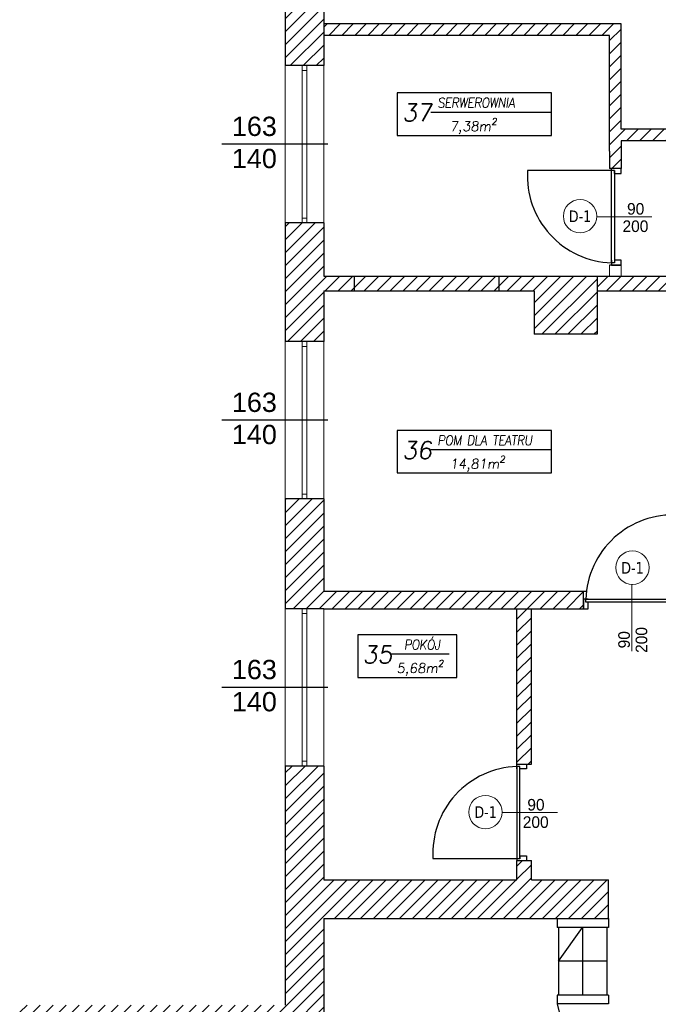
# Model space of a CAD drawing. Header units: millimetres. Extents: x -486876 to 553054, y -140324 to 834178.
# Tile 9 of 155: x -176279 to -169664, y 70003 to 80203. Entities that reach past the tile are written whole.
import ezdxf
from ezdxf.enums import TextEntityAlignment as Align

# ---------------------------------------------------------------- set-up
doc = ezdxf.new("R2010")
doc.units = ezdxf.units.MM
doc.linetypes.add('DASH2', pattern=[0.75, 0.5, -0.25])
for name, color, linetype, lineweight in [('_XREF', 252, 'DASH2', 13), ('XREF$0$okna', 8, 'Continuous', 20), ('XREF$0$ściana nośna', 8, 'Continuous', 30)]:
    doc.layers.add(name, color=color, linetype=linetype, lineweight=lineweight)
for name, color, linetype in [('XREF$0$ArchiCAD', 8, 'Continuous'), ('XREF$0$DRZWI', 8, 'Continuous'), ('XREF$0$nowe ściany', 8, 'Continuous'), ('XREF$0$OPIS', 8, 'Continuous'), ('XREF$0$OPISY', 8, 'Continuous'), ('XREF$0$WYMIARY', 9, 'Continuous'), ('XREF$0$WYPEŁNIENIA', 8, 'Continuous')]:
    doc.layers.add(name, color=color, linetype=linetype)
doc.styles.add('XREF$0$APLUS', font='arial.ttf', dxfattribs={"width": 0.6})
doc.styles.add('XREF$0$GENERATED_STYLE_1', font='txt')
doc.styles.add('XREF$0$Standard', font='arial.ttf')
doc.styles.add('XREF$0$Verdana 0.8', font='verdana.ttf', dxfattribs={"width": 0.8})
pattern_1 = [(45, (-52999.899, 13162.694), (-6.7351921, 6.7351921), [])]

# ---------------------------------------------------------------- blocks, each defined once
blk = doc.blocks.new('XREF')
at = {"layer": 'XREF$0$WYPEŁNIENIA'}
h = blk.add_hatch(dxfattribs=at)
h.set_pattern_fill('ANSI31', color=256, scale=3)
h.set_pattern_definition(pattern_1)
h.paths.add_polyline_path([(2833.4, 11289.4), (2724.3, 11289.4), (2724.3, 11249.4), (2833.4, 11249.4)])
h.paths.add_polyline_path([(2867.1, 11289.4), (2833.4, 11289.4), (2833.4, 11249.4), (2867.1, 11249.4)])
h.paths.add_polyline_path([(2561.4, 11289.4), (2420.5, 11289.4), (2420.5, 11249.4), (2561.4, 11249.4)])
h.paths.add_polyline_path([(2257.6, 11289.4), (2121.6, 11289.4), (2121.6, 11163.2), (2161.6, 11163.2), (2161.6, 11249.4), (2257.6, 11249.4)])
h.paths.add_polyline_path([(2161.6, 11000.3), (2121.6, 11000.3), (2121.6, 10935.5), (2161.6, 10935.5)])
h.paths.add_polyline_path([(2161.6, 10935.5), (2121.6, 10935.5), (2121.6, 10867.6), (2161.6, 10867.6)])
h.paths.add_polyline_path([(3030.1, 11289.4), (3030.1, 11249.4), (3176.6, 11249.4), (3176.6, 11149.4), (2871.6, 11149.4), (2871.6, 10935.5), (2896.6, 10935.5), (2896.6, 11134.4), (3176.6, 11134.4), (3176.6, 10935.5), (3201.6, 10935.5), (3201.6, 11045.8), (3361.6, 11045.8), (3361.6, 10946), (3337.1, 10946), (3337.1, 10935.5), (3364.3, 10935.5), (3364.3, 10937.5), (3378.3, 10937.5), (3378.3, 10935.5), (3395.7, 10935.5), (3395.7, 10937.5), (3409.7, 10937.5), (3409.7, 10935.5), (3427.2, 10935.5), (3427.2, 10937.5), (3441.2, 10937.5), (3441.2, 10935.5), (3446.6, 10935.5), (3446.6, 10946), (3376.6, 10946), (3376.6, 11045.8), (3456.2, 11045.8), (3456.2, 11060.8), (3201.6, 11060.8), (3201.6, 11249.4), (3207.3, 11249.4), (3207.3, 11289.4), (3205.9, 11289.4)])
h.paths.add_polyline_path([(3179.5, 11177.9), (3198.6, 11177.9), (3198.6, 11191.4), (3179.5, 11191.4)], flags=24)
h.paths.add_polyline_path([(3151.7, 11133), (3151.7, 11150.8), (3138.2, 11150.8), (3138.2, 11133)], flags=25)
h.paths.add_polyline_path([(3276.4, 11044.4), (3276.4, 11062.2), (3262.9, 11062.2), (3262.9, 11044.4)], flags=25)
h = blk.add_hatch(dxfattribs=at)
h.set_pattern_fill('ANSI31', color=256, scale=3)
h.set_pattern_definition([(45, (428.967, 8619.944), (-6.735192, 6.735192), [])])
h.paths.add_polyline_path([(2469.6, 10910.8), (2161.6, 10910.8), (2161.6, 10898.8), (2457.6, 10898.8), (2457.6, 10778.8), (2457.6, 10760.9), (2469.6, 10760.9), (2469.6, 10789.8), (2603, 10789.8), (2603, 10801.8), (2469.6, 10801.8)])
h.paths.add_polyline_path([(2715.3, 10801.8), (2603, 10801.8), (2603, 10789.8), (2715.3, 10789.8)])
h.paths.add_polyline_path([(2541.6, 10649.4), (2444.6, 10649.4), (2444.6, 10634.4), (2541.6, 10634.4)])
h.paths.add_polyline_path([(2532.8, 10633), (2532.8, 10650.8), (2519.3, 10650.8), (2519.3, 10633)], flags=9)
h = blk.add_hatch(dxfattribs=at)
h.set_pattern_fill('ANSI31', color=256, scale=3)
h.set_pattern_definition(pattern_1)
h.paths.add_polyline_path([(2833.4, 10024), (2806.6, 10024), (2806.6, 10063), (2756.6, 10063), (2756.6, 10103), (2726.7, 10103), (2725.9, 10101.8), (2725.9, 10033.5), (2680.3, 10033.5), (2680.3, 10103), (2641.6, 10103), (2641.6, 10024), (2546.6, 10024), (2546.6, 9984), (2833.4, 9984)])
h.paths.add_polyline_path([(3067, 10024), (2833.4, 10024), (2833.4, 9984), (3067, 9984), (3067, 9994)])
h.paths.add_polyline_path([(2456.6, 10024), (2376.6, 10024), (2376.6, 10044), (2361.6, 10044), (2361.6, 10024), (2161.6, 10024), (2161.6, 10142), (2121.6, 10142), (2121.6, 9894.4), (1846.6, 9894.4), (1846.6, 9872.7), (1876.6, 9872.7), (2121.6, 9872.7), (2121.6, 9779.1), (2161.6, 9779.1), (2161.6, 9869.4), (2161.6, 9984), (2456.6, 9984)])
h.paths.add_polyline_path([(2376.6, 10304.9), (2361.6, 10304.9), (2361.6, 10144), (2371.6, 10144), (2376.6, 10144)])
h.paths.add_polyline_path([(2444.6, 10649.4), (2192.9, 10649.4), (2192.9, 10634.4), (2379.6, 10634.4), (2379.6, 10589.4), (2444.6, 10589.4)])
h.paths.add_polyline_path([(2161.6, 10634.4), (2192.9, 10634.4), (2192.9, 10649.4), (2161.6, 10649.4), (2161.6, 10704.7), (2121.6, 10704.7), (2121.6, 10581.7), (2161.6, 10581.7)])
h.paths.add_polyline_path([(2647, 10553.7), (2666.1, 10553.7), (2666.1, 10567.2), (2647, 10567.2)], flags=16)
h.paths.add_polyline_path([(2530.5, 10311.9), (2530.5, 10304.9), (2666.6, 10304.9), (2666.6, 10393), (2646.6, 10393), (2646.6, 10323), (2530.5, 10323)])
edge = h.paths.add_edge_path()
edge.add_line((2430.5, 10304.9), (2430.5, 10311.9))
edge.add_line((2430.5, 10311.9), (2433, 10311.9))
edge.add_line((2433, 10311.9), (2430.5, 10314.9))
edge.add_arc((2428.8, 10318.9), 4.39, 293.6835, 426.3165)
edge.add_line((2430.5, 10323), (2161.6, 10323))
edge.add_line((2161.6, 10323), (2161.6, 10418.8))
edge.add_line((2161.6, 10418.8), (2121.6, 10418.8))
edge.add_line((2121.6, 10418.8), (2121.6, 10304.9))
edge.add_line((2121.6, 10304.9), (2430.5, 10304.9))
h.paths.add_polyline_path([(2666.6, 10649.4), (2641.6, 10649.4), (2641.6, 10634.4), (2646.6, 10634.4), (2646.6, 10498), (2666.6, 10498)])
for p, q in [((2457.6, 10660.9), (2457.6, 10649.4)), ((2469.6, 10665.9), (2469.6, 10649.4))]:
    blk.add_line(p, q)
at = {"layer": 'XREF$0$DRZWI'}
blk.add_line((2459.5, 10758.9), (2459.5, 10760.9), dxfattribs=at)
for points in [[(2462.6, 10755.9), (2462.6, 10758.9), (2372.6, 10758.9), (2372.6, 10758.9)], [(2462.6, 10758.9), (2462.6, 10663.4), (2459.6, 10663.4), (2459.6, 10663.4), (2459.5, 10760.9)], [(2462.6, 10755.9), (2469.6, 10755.9), (2469.6, 10760.9)], [(2459.6, 10665.9), (2459.6, 10660.9), (2469.6, 10660.9), (2469.6, 10665.9)], [(2469.6, 10665.9), (2462.7, 10665.9)], [(2435.5, 10314.9), (2430.5, 10314.9), (2430.5, 10304.9), (2435.5, 10304.9)], [(2528.5, 10311.9), (2433, 10311.9), (2433, 10314.9), (2433, 10314.9), (2530.5, 10315)], [(2435.5, 10304.9), (2435.5, 10311.8)], [(2361.6, 10139), (2361.6, 10144), (2371.6, 10144), (2371.6, 10139)], [(2364.6, 10046), (2364.6, 10141.5), (2361.6, 10141.5), (2361.6, 10141.5), (2361.6, 10044)], [(2371.6, 10139), (2364.7, 10139)], [(2364.6, 10049), (2364.6, 10046), (2274.6, 10046), (2274.6, 10046)], [(2364.6, 10049), (2371.6, 10049), (2371.6, 10044)]]:
    blk.add_lwpolyline(points, dxfattribs=at)
for centre, start, end in [((2462.5, 10753.4), 176.5388, 268.128), ((2523.1, 10312), 86.5388, 178.128), ((2364.6, 10051.5), 91.872, 183.4612)]:
    blk.add_arc(centre, 90.1, start, end, dxfattribs=at)
at = {"layer": 'XREF$0$nowe ściany'}
for p, q in [((2469.6, 10660.9), (2457.6, 10660.9)), ((2192.9, 10649.4), (2192.9, 10634.4)), ((2342.9, 10649.4), (2342.9, 10634.4)), ((2430.5, 10304.9), (2430.5, 10323))]:
    blk.add_line(p, q, dxfattribs=at)
at = {"layer": 'XREF$0$okna'}
for p, q in [((2121.6, 10867.6), (2121.6, 10704.7)), ((2139.1, 10704.7), (2139.1, 10867.6)), ((2144.1, 10704.7), (2144.1, 10867.6)), ((2161.6, 10704.7), (2161.6, 10867.6)), ((2121.6, 10581.7), (2121.6, 10418.8)), ((2139.1, 10418.8), (2139.1, 10581.7)), ((2144.1, 10418.8), (2144.1, 10581.7)), ((2161.6, 10418.8), (2161.6, 10581.7)), ((2121.6, 10304.9), (2121.6, 10142)), ((2139.1, 10142), (2139.1, 10304.9)), ((2144.1, 10142), (2144.1, 10304.9)), ((2161.6, 10142), (2161.6, 10304.9))]:
    blk.add_line(p, q, dxfattribs=at)
for points in [[(2144.1, 10862.6), (2139.1, 10862.6), (2139.1, 10867.6), (2144.1, 10867.6)], [(2144.1, 10704.7), (2139.1, 10704.7), (2139.1, 10709.7), (2144.1, 10709.7)], [(2144.1, 10576.7), (2139.1, 10576.7), (2139.1, 10581.7), (2144.1, 10581.7)], [(2144.1, 10418.8), (2139.1, 10418.8), (2139.1, 10423.8), (2144.1, 10423.8)], [(2144.1, 10299.9), (2139.1, 10299.9), (2139.1, 10304.9), (2144.1, 10304.9)], [(2144.1, 10142), (2139.1, 10142), (2139.1, 10147), (2144.1, 10147)]]:
    blk.add_lwpolyline(points, close=True, dxfattribs=at)
for points in [[(2501.4, 10711.1), (2444.3, 10711.1)], [(2480.8, 10261.1), (2480.8, 10330.2)], [(2403.5, 10093.8), (2346.4, 10093.8)]]:
    blk.add_lwpolyline(points, dxfattribs=at)
for centre in [(2427, 10711.6), (2481.3, 10347.5), (2329, 10094.3)]:
    blk.add_circle(centre, 17.3, dxfattribs=at)
at = {"layer": 'XREF$0$OPIS'}
for p, q in [((2272.3, 10819.5), (2397.3, 10819.5)), ((2165.8, 10786.1), (2056, 10786.1)), ((2165.8, 10500.2), (2056, 10500.2)), ((2272.3, 10469.8), (2397.3, 10469.8)), ((2231.2, 10258.1), (2291.5, 10258.1)), ((2165.8, 10223.4), (2056, 10223.4))]:
    blk.add_line(p, q, dxfattribs=at)
for points in [[(2397.3, 10839.4), (2237.7, 10839.4), (2237.7, 10795.3), (2397.3, 10795.3)], [(2397.3, 10489.7), (2237.7, 10489.7), (2237.7, 10445.6), (2397.3, 10445.6)], [(2299.3, 10278), (2196.7, 10278), (2196.7, 10233.8), (2299.3, 10233.8)]]:
    blk.add_lwpolyline(points, close=True, dxfattribs=at)
at = {"layer": 'XREF$0$WYMIARY'}
for p, q in [((2403.4, 9984), (2403.4, 9974.8)), ((2456.6, 9984), (2456.6, 9974.8)), ((2456.6, 9974.8), (2403.4, 9974.8)), ((2404.7, 9974.8), (2404.7, 9904.8)), ((2404.7, 9939.8), (2429.7, 9974.8)), ((2429.7, 9974.8), (2429.7, 9904.8)), ((2454.7, 9974.8), (2454.7, 9904.8)), ((2454.7, 9939.8), (2404.7, 9939.8)), ((2456.6, 9904.8), (2403.4, 9904.8)), ((2403.4, 9904.8), (2403.4, 9895.6)), ((2456.6, 9904.8), (2456.6, 9895.6)), ((2456.6, 9895.6), (2403.4, 9895.6)), ((2403.4, 9895.6), (2456.6, 9678.2))]:
    blk.add_line(p, q, dxfattribs=at)
at = {"layer": 'XREF$0$ściana nośna'}
for p, q in [((2121.6, 11000.3), (2121.6, 10867.6)), ((2161.6, 11000.3), (2161.6, 10867.6)), ((2469.6, 10910.8), (2161.6, 10910.8)), ((2469.6, 10801.8), (2469.6, 10910.8)), ((2457.6, 10898.8), (2161.6, 10898.8)), ((2457.6, 10778.8), (2457.6, 10898.8)), ((2161.6, 10867.6), (2121.6, 10867.6)), ((2715.3, 10801.8), (2469.6, 10801.8)), ((2715.3, 10789.8), (2469.6, 10789.8)), ((2469.6, 10789.8), (2469.6, 10760.9)), ((2457.6, 10778.8), (2457.6, 10760.9)), ((2469.6, 10760.9), (2457.6, 10760.9)), ((2121.6, 10704.7), (2121.6, 10581.7)), ((2161.6, 10704.7), (2121.6, 10704.7)), ((2161.6, 10704.7), (2161.6, 10649.4)), ((2161.6, 10649.4), (2192.9, 10649.4)), ((2161.6, 10649.4), (2192.9, 10649.4)), ((2192.9, 10649.4), (2342.9, 10649.4)), ((2342.9, 10649.4), (2444.6, 10649.4)), ((2342.9, 10649.4), (2444.6, 10649.4)), ((2444.6, 10649.4), (2541.6, 10649.4)), ((2444.6, 10649.4), (2444.6, 10589.4)), ((2161.6, 10634.4), (2192.9, 10634.4)), ((2161.6, 10634.4), (2161.6, 10581.7)), ((2192.9, 10634.4), (2342.9, 10634.4)), ((2342.9, 10634.4), (2379.6, 10634.4)), ((2379.6, 10634.4), (2379.6, 10589.4)), ((2444.6, 10634.4), (2541.6, 10634.4)), ((2444.6, 10589.4), (2379.6, 10589.4)), ((2161.6, 10581.7), (2121.6, 10581.7)), ((2121.6, 10418.8), (2121.6, 10304.9)), ((2161.6, 10418.8), (2121.6, 10418.8)), ((2161.6, 10418.8), (2161.6, 10323)), ((2161.6, 10323), (2433.6, 10323)), ((2161.6, 10304.9), (2121.6, 10304.9)), ((2161.6, 10304.9), (2361.6, 10304.9)), ((2361.6, 10304.9), (2430.5, 10304.9)), ((2361.6, 10144), (2361.6, 10304.9)), ((2376.6, 10144), (2376.6, 10304.9)), ((2121.6, 10142), (2121.6, 9894.4)), ((2121.6, 10142), (2121.6, 9894.4)), ((2161.6, 10142), (2121.6, 10142)), ((2161.6, 10142), (2161.6, 10024)), ((2361.6, 10144), (2376.6, 10144)), ((2361.6, 10044), (2376.6, 10044)), ((2361.6, 10024), (2361.6, 10044)), ((2376.6, 10024), (2376.6, 10044)), ((2161.6, 10024), (2361.6, 10024)), ((2376.6, 10024), (2456.6, 10024)), ((2456.6, 9984), (2456.6, 10024)), ((2161.6, 9984), (2456.6, 9984)), ((2161.6, 9984), (2161.6, 9869.4))]:
    blk.add_line(p, q, dxfattribs=at)
at = {"style": 'XREF$0$APLUS'}
blk.add_attdef('165', text='', height=12.9, rotation=90, dxfattribs=at).set_placement((5850.3, 4086.9), align=Align.TOP_CENTER)
blk.add_attdef('70', text='', height=12.9, rotation=90, dxfattribs=at).set_placement((5846.7, 4087), align=Align.BOTTOM_CENTER)
at = {"layer": 'XREF$0$ArchiCAD', "style": 'XREF$0$GENERATED_STYLE_1'}
for s, rotation, p in [('90', 0, (2475.7, 10709.6)), ('200', 0, (2471, 10691.6)), ('200', 90, (2500.2, 10259.2)), ('90', 90, (2482.2, 10263.9)), ('90', 0, (2372.4, 10092.3)), ('200', 0, (2367.7, 10074.3))]:
    blk.add_text(s, height=12, rotation=rotation, dxfattribs=at).set_placement(p, align=Align.BOTTOM_LEFT)
at = {"layer": 'XREF$0$DRZWI', "style": 'XREF$0$APLUS'}
for tag, height, p in [('90', 10.6, (3968.1, 17970.8)), ('90', 10.6, (4273.7, 17907.6)), ('90', 10.6, (4647.1, 17907.6)), ('90', 10.6, (4995.7, 17907.6)), ('90', 10.6, (5345, 17907.6)), ('90', 8.24, (3625.9, 17450.5)), ('90', 8.24, (4282.6, 17436.6)), ('90', 8.24, (4577.8, 17436.6)), ('90', 8.24, (5003.1, 17436.6)), ('90', 8.24, (5301, 17436.6)), ('90', 8.24, (5625.6, 17351)), ('110', 12.9, (3772.7, 10725)), ('100', 12.9, (3763.8, 10003.4)), ('90', 10.6, (3383.4, 9922)), ('83', 10.6, (4118.7, 4184))]:
    blk.add_attdef(tag, text='', height=height, dxfattribs=at).set_placement(p, align=Align.BOTTOM_CENTER)
for tag, height, p in [('200', 10.6, (3968, 17967.9)), ('200', 10.6, (4273.6, 17904.7)), ('200', 10.6, (4647, 17904.7)), ('200', 10.6, (4995.6, 17904.7)), ('200', 10.6, (5344.9, 17904.7)), ('200', 8.24, (3625.9, 17448.3)), ('200', 8.24, (4282.6, 17434.4)), ('200', 8.24, (4577.8, 17434.4)), ('200', 8.24, (5003.1, 17434.4)), ('200', 8.24, (5301, 17434.4)), ('200', 8.24, (5625.6, 17348.7)), ('210', 12.9, (3772.6, 10721.5)), ('200', 12.9, (3763.8, 9999.8)), ('200', 10.6, (3383.3, 9919.1)), ('178', 10.6, (4118.6, 4181.1))]:
    blk.add_attdef(tag, text='', height=height, dxfattribs=at).set_placement(p, align=Align.TOP_CENTER)
for tag, height, p in [('100', 12.9, (4040.5, 17776.3)), ('96', 10.6, (4202, 17787.4)), ('100', 12.9, (4599.3, 17777)), ('100', 12.9, (4948, 17777)), ('100', 12.9, (5297.4, 17777)), ('100', 10.6, (5719.8, 17787.4)), ('100', 12.9, (3575.6, 17557.2)), ('100', 12.9, (3932.3, 17557.2)), ('100', 12.9, (4215.6, 17557.2)), ('100', 12.9, (4630.2, 17557.2)), ('100', 12.9, (4954.9, 17557.2)), ('100', 12.9, (5353.3, 17557.2)), ('100', 12.9, (5612.4, 17557.2)), ('90', 11.8, (4712.9, 10187.3)), ('90', 11.8, (4933.8, 10129.1)), ('90', 11.8, (5359.8, 10117.2)), ('120', 13.5, (3472.1, 9987.9)), ('90', 11.8, (4206.2, 4035.8))]:
    blk.add_attdef(tag, text='', height=height, rotation=90, dxfattribs=at).set_placement(p, align=Align.BOTTOM_CENTER)
for tag, height, p in [('210', 12.9, (4044.1, 17776.2)), ('205', 10.6, (4204.9, 17787.3)), ('210', 12.9, (4602.9, 17776.8)), ('210', 12.9, (4951.5, 17776.8)), ('210', 12.9, (5301, 17776.8)), ('210', 10.6, (5722.6, 17787.3)), ('210', 12.9, (3579.2, 17557)), ('210', 12.9, (3935.9, 17557)), ('210', 12.9, (4219.1, 17557)), ('210', 12.9, (4633.7, 17557)), ('210', 12.9, (4958.4, 17557)), ('210', 12.9, (5356.8, 17557)), ('210', 12.9, (5615.9, 17557)), ('200', 11.8, (4716.1, 10187.1)), ('200', 11.8, (4937, 10129)), ('200', 11.8, (5363, 10117.1)), ('210', 13.5, (3475.8, 9987.9)), ('170', 11.8, (4209.4, 4035.7))]:
    blk.add_attdef(tag, text='', height=height, rotation=90, dxfattribs=at).set_placement(p, align=Align.TOP_CENTER)
at = {"layer": 'XREF$0$OPIS', "attachment_point": 1, "style": 'XREF$0$Standard'}
for s, width, gutter_width, insert, char_height in [('\\A1;{\\Fromans|c238;\\Q8;\\W0.9;\\T0.95;SERWEROWNIA}', 79.024, 1, (2279.2, 10834.1), 10), ('\\A1;{\\Fromans|c238;\\Q8;37}', 79.024, 1, (2242.9, 10827.9), 18), ('\\pxqc;163\\P140', 34.678, 12.5, (2072.3, 10814.7), 20), ('\\A1;{\\Fromans|c238;\\Q8;7,38m\\H0.7x;\\S2^ ;}', 79.024, 1, (2292.1, 10813.2), 10), ('\\pxqc;163\\P140', 34.678, 12.5, (2072.3, 10528.8), 20), ('\\A1;{\\Fromans|c238;\\Q8;36}', 79.024, 1, (2242.9, 10478.2), 18), ('\\A1;{\\Fromans|c238;\\Q8;\\W0.9;\\T0.95;POM DLA TEATRU}', 165.875, 1, (2279.2, 10484.4), 10), ('\\A1;{\\Fromans|c238;\\Q8;14,81m\\H0.7x;\\S2^ ;}', 79.024, 1, (2292.1, 10463.5), 10), ('\\A1;{\\Fromans|c238;\\Q8;\\W0.9;\\T0.95;POKÓJ}', 79.024, 1, (2244.5, 10272.7), 10), ('\\A1;{\\Fromans|c238;\\Q8;35}', 79.024, 1, (2201.9, 10266.5), 18), ('\\pxqc;163\\P140', 34.678, 12.5, (2072.3, 10252), 20), ('\\A1;{\\Fromans|c238;\\Q8;5,68m\\H0.7x;\\S2^ ;}', 79.024, 1, (2237, 10251.8), 10)]:
    blk.add_mtext_dynamic_manual_height_columns(s, width=width, gutter_width=gutter_width, heights=[0], dxfattribs=dict(at, insert=insert, char_height=char_height))
at = {"layer": 'XREF$0$OPISY', "style": 'XREF$0$Verdana 0.8', "width": 0.8}
for p in [(2427, 10711.5), (2481.3, 10347.3), (2329.2, 10094.3)]:
    blk.add_text('D-1', height=12, rotation=360, dxfattribs=at).set_placement(p, align=Align.MIDDLE_CENTER)

msp = doc.modelspace()

# ---------------------------------------------------------------- block references
at = {"layer": '_XREF', "xscale": 10, "yscale": 10, "zscale": 10}
msp.add_blockref('XREF', (-194744.7507, -28948.20066), dxfattribs=at)

doc.saveas('drawing.dxf')
